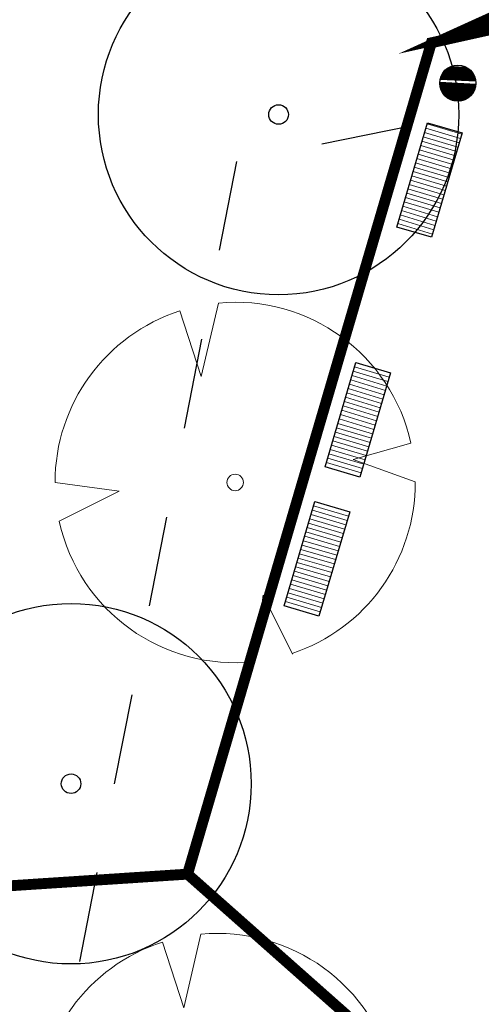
# Model space of a CAD drawing. Extents: x 5459245 to 5462690, y 5971016 to 5972523.
# Tile 35 of 136: x 5462432.49 to 5462438.86, y 5972208.21 to 5972221.79. Entities that reach past the tile are written whole.
import ezdxf

# ---------------------------------------------------------------- set-up
doc = ezdxf.new("R2010")
doc.units = 0
doc.linetypes.add('8', pattern=[0.5, 0.25, -0.25])
doc.layers.get('0').update_dxf_attribs({"linetype": 'CONTINUOUS', "lineweight": 13})
for name, color, linetype, lineweight in [('0Z_DRZEWA', 94, 'CONTINUOUS', 9), ('A_LINIE MDCP_NIEPRZEKRACZLNA LINIA ZABUDOWY', 1, 'CONTINUOUS', 0), ('A_LINIE PZT', 7, 'CONTINUOUS', 13), ('A_MAŁA ARCHITEKTURA', 195, 'CONTINUOUS', 9), ('A_SKARPY PROJEKTOWANE', 7, 'CONTINUOUS', 20), ('A_ZIELEŃ ISTNIEJĄCA', 7, 'CONTINUOUS', 18), ('A_ZIELEŃ WYSOKA PROJEKTOWANA', 255, 'CONTINUOUS', 18)]:
    doc.layers.add(name, color=color, linetype=linetype, lineweight=lineweight)

# ---------------------------------------------------------------- blocks, each defined once
blk = doc.blocks.new('A$C21973645')
at = {"layer": 'A_ZIELEŃ ISTNIEJĄCA', "flags": 128}
for points in [[(-0.2899902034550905, 3.094739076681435), (-0.5839640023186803, 1.826208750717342), (-0.9535724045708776, 2.958412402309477)], [(3.033069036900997, 0.679703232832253), (2.038323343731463, 0.3958156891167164), (3.108275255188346, 0.01136707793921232)], [(-3.108296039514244, 0), (-2.004181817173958, -0.1493871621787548), (-3.035534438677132, -0.6686067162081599)], [(0.9913765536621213, -2.962827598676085), (0.4843953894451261, -1.944878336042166), (0.3337102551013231, -3.103555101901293)]]:
    blk.add_lwpolyline(points, dxfattribs=at)
at = {"layer": 'A_ZIELEŃ ISTNIEJĄCA'}
blk.add_circle((0, 0), 0.1414942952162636, dxfattribs=at)
for start, end in [(12.63115701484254, 95.35322656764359), (107.8654660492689, 180), (288.4617149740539, 0.2095318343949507), (192.4216251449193, 276.1383003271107)]:
    blk.add_arc((0, 0), 3.108296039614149, start, end, dxfattribs=at)
blk = doc.blocks.new('A$C4FEA3FF5')
at = {"layer": 'A_MAŁA ARCHITEKTURA'}
h = blk.add_hatch(dxfattribs=at)
h.set_pattern_fill('ANSI31', color=256, scale=0.4999999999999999, angle=44.99999997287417)
h.set_pattern_definition([(89.99999997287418, (-1.650000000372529, 0.2099999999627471), (-0.06249999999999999, 2.958968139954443e-11), [])])
h.paths.add_polyline_path([(0, 0), (0, -0.5000000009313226), (-1.5, -0.5), (-1.5, 0)])
at = {"layer": 'A_MAŁA ARCHITEKTURA', "lineweight": 30}
blk.add_lwpolyline([(0, 0), (0, -0.5), (-1.5, -0.5), (-1.5, 0), (0, 0)], dxfattribs=at)
blk = doc.blocks.new('A$C1FAB5D0D')
at = {"layer": 'A_MAŁA ARCHITEKTURA'}
h = blk.add_hatch(dxfattribs=at)
h.set_pattern_fill('ANSI31', color=256, scale=0.025, angle=135)
h.set_pattern_definition([(180, (-6540861.22053907, -5876223.381191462), (-2.168404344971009e-19, -0.003125), [])])
edge = h.paths.add_edge_path()
edge.add_arc((0, 0), 0.25, 0, 360)
at = {"layer": 'A_MAŁA ARCHITEKTURA', "lineweight": 30}
blk.add_circle((0, 0), 0.25, dxfattribs=at)
blk = doc.blocks.new('A$C77183700')
at = {"layer": '0Z_DRZEWA', "color": 86, "lineweight": 30, "true_color": 0x1a7000}
for radius in [2.486636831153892, 0.1349999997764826]:
    blk.add_circle((0, 0), radius, dxfattribs=at)

msp = doc.modelspace()

# ---------------------------------------------------------------- linework, layer by layer
at = {"const_width": 0.1}
msp.add_lwpolyline([(5462434.804059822, 5972210.001205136), (5462429.206709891, 5972209.633781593), (5462432.19, 5972224.990000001), (5462453.709361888, 5972229.188899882), (5462456.295825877, 5972229.693575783), (5462438.169721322, 5972221.470100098), (5462438.169721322, 5972221.470100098)], close=True, dxfattribs=at)
at = {"layer": 'A_LINIE MDCP_NIEPRZEKRACZLNA LINIA ZABUDOWY', "linetype": '8', "lineweight": 30, "ltscale": 5}
msp.add_lwpolyline([(5462393.986526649, 5972110.745553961), (5462445.418116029, 5972098.986781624), (5462450.457925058, 5972121.204147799), (5462448.604916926, 5972152.264910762), (5462448.42115993, 5972167.259424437), (5462449.998318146, 5972179.840954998), (5462452.155586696, 5972190.842155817), (5462455.382698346, 5972201.622879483), (5462459.502382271, 5972212.211874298), (5462463.441793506, 5972219.235776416), (5462467.411545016, 5972225.64254096), (5462467.285778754, 5972226.264598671), (5462435.479156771, 5972219.834005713), (5462431.237414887, 5972198.237966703), (5462411.039315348, 5972160.833834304)], close=True, dxfattribs=at)
at = {"layer": 'A_LINIE PZT', "const_width": 0.15}
for points in [[(5462448.055880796, 5972198.266509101), (5462453.899627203, 5972203.306319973), (5462457.828771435, 5972213.580403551), (5462461.512109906, 5972218.981869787), (5462455.108288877, 5972225.242287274), (5462438.169721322, 5972221.470100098), (5462434.804059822, 5972210.001205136), (5462434.804059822, 5972210.001205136)], [(5462417.033192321, 5972180.287302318), (5462427.169999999, 5972199.15), (5462429.206709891, 5972209.633781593), (5462434.804059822, 5972210.001205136), (5462448.055880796, 5972198.266509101), (5462448.092051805, 5972193.737449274), (5462443.295542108, 5972189.239556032), (5462431.325458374, 5972198.190549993), (5462420.613961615, 5972178.354315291)]]:
    msp.add_lwpolyline(points, close=True, dxfattribs=at)
at = {"layer": 'A_SKARPY PROJEKTOWANE', "const_width": 0.1}
msp.add_lwpolyline([(5462461.512109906, 5972218.981869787), (5462455.108288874, 5972225.242287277), (5462438.169721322, 5972221.470100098), (5462438.169721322, 5972221.470100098), (5462456.29582588, 5972229.693575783), (5462456.295825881, 5972229.693575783), (5462461.512109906, 5972218.981869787)], close=True, dxfattribs=at)
msp.add_lwpolyline([(5462438.169721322, 5972221.470100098), (5462455.847718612, 5972227.325532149)], dxfattribs=at)

# ---------------------------------------------------------------- block references
at = {"layer": 'A_MAŁA ARCHITEKTURA'}
for name, p, rotation in [('A$C1FAB5D0D', (5462438.534392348, 5972220.913381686), 357.2556805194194), ('A$C4FEA3FF5', (5462438.171034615, 5972218.786766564), 253.5965573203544), ('A$C4FEA3FF5', (5462437.183327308, 5972215.47982647), 253.5965573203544), ('A$C4FEA3FF5', (5462436.618529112, 5972213.561232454), 253.5965573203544)]:
    msp.add_blockref(name, p, dxfattribs=dict(at, rotation=rotation))
at = {"layer": 'A_ZIELEŃ ISTNIEJĄCA', "xscale": 0.7999999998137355, "yscale": 0.7999999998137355, "zscale": 0.7999999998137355}
for p in [(5462435.46144531, 5972215.404457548), (5462435.220033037, 5972206.697160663)]:
    msp.add_blockref('A$C21973645', p, dxfattribs=at)
at = {"layer": 'A_ZIELEŃ WYSOKA PROJEKTOWANA'}
for p in [(5462436.060484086, 5972220.480310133), (5462433.196373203, 5972211.248386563)]:
    msp.add_blockref('A$C77183700', p, dxfattribs=at)

doc.saveas('drawing.dxf')
